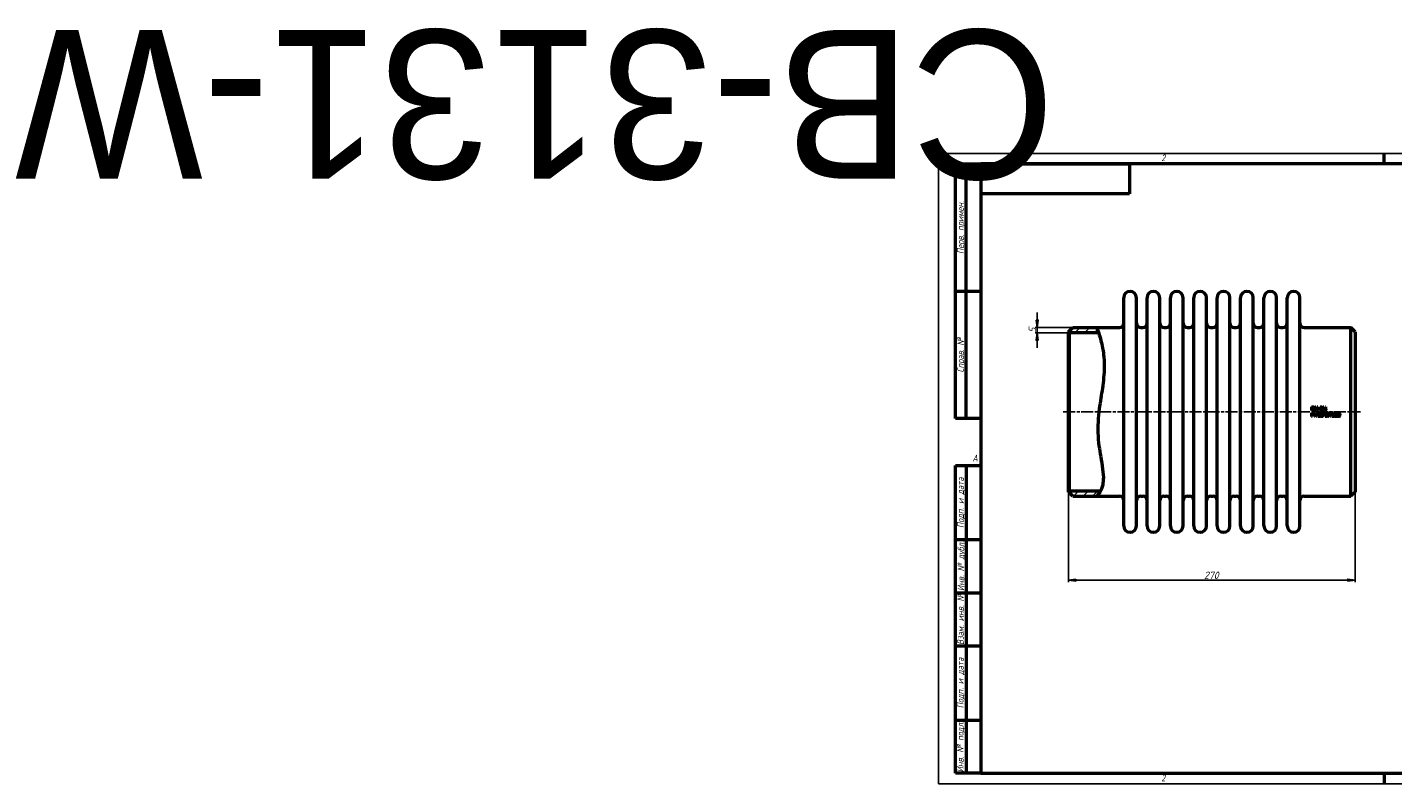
# Model space of a CAD drawing. Header units: millimetres. Extents: x -858 to 5470, y -139 to 713.
# Tile 1 of 4: x -858 to 428, y 0 to 713. Entities that reach past the tile are written whole.
import ezdxf
from ezdxf.enums import TextEntityAlignment as Align

# ---------------------------------------------------------------- set-up
doc = ezdxf.new("R2018")
doc.units = ezdxf.units.MM
doc.header["$LTSCALE"] = 2
doc.linetypes.add('CHAIN', pattern=[0.7087, 0.4724, -0.0591, 0.1181, -0.0591])
for name, color, linetype, lineweight in [('Видимый контур (ГОСТ)', 7, 'Continuous', 50), ('Кромка (ГОСТ)', 7, 'Continuous', 50), ('Обозначение (ГОСТ)', 7, 'Continuous', 25), ('Осевая линия (ГОСТ)', 7, 'Continuous', 25), ('Размер (ГОСТ)', 7, 'Continuous', 25), ('Штриховка (ГОСТ)', 7, 'Continuous', 18), ('Эскизная геометрия (ГОСТ)', 7, 'Continuous', 50)]:
    doc.layers.add(name, color=color, linetype=linetype, lineweight=lineweight)
doc.styles.add('Альтернативный текст (ГОСТ)', font='arial.ttf', dxfattribs={"width": 0.8})
doc.styles.add('Обычный текст (ГОСТ)', font='GOST Common Italic.ttf')
doc.dimstyles.new('Обычный (ГОСТ)', dxfattribs={"dimscale": 2, "dimtxt": 3.5, "dimasz": 3.5, "dimexe": 1, "dimexo": 0, "dimgap": 0.5, "dimtad": 1, "dimtxsty": 'Обычный текст (ГОСТ)', "dimblk": 'Filled-1', "dimcen": 0.09, "dimdle": 15, "dimclrd": 256, "dimclre": 256, "dimclrt": 256, "dimazin": 2, "dimtfac": 0.714286, "dimtdec": 3, "dimtmove": 0, "dimatfit": 3, "dimfxl": 1, "dimtolj": 1, "dimlwd": 25, "dimlwe": 25, "dimarcsym": 0})
pattern_1 = [(45, (0, 0), (-4.49013, 4.49013), [])]

# ---------------------------------------------------------------- blocks, each defined once
blk = doc.blocks.new('Рамки ГОСТ - Рамка')
at = {"layer": 'Кромка (ГОСТ)', "lineweight": 25}
for p, q in [((0, 0), (0, 297)), ((0, 297), (420, 297)), ((420, 297), (420, 0)), ((420, 0), (0, 0))]:
    blk.add_line(p, q, dxfattribs=at)
at = {"layer": 'Кромка (ГОСТ)'}
for p, q in [((210, 292), (210, 297)), ((415, 292), (20, 292)), ((20, 292), (20, 5)), ((415, 5), (415, 292)), ((20, 5), (415, 5)), ((210, 5), (210, 0))]:
    blk.add_line(p, q, dxfattribs=at)
at = {"layer": 'Кромка (ГОСТ)', "char_height": 3.17, "attachment_point": 1, "style": 'Альтернативный текст (ГОСТ)'}
for s, insert, width in [('\\fGOST Common|b0|i1;{\\H3.1700;2}', (105, 296.5), 5.2328), ('\\fGOST Common|b0|i1;{\\H3.1700;1}', (315.02, 296.44), 5.2327), ('\\fGOST Common|b0|i1;{\\H3.1700;A}', (16, 155), 5.1335), ('\\fGOST Common|b0|i1;{\\H3.1700;A}', (416, 148.5), 5.0704), ('\\fGOST Common|b0|i1;{\\H3.1700;2}', (104.99, 4.3), 5.2328), ('\\fGOST Common|b0|i1;{\\H3.1700;1}', (315, 4.14), 6.6287), ('\\fGOST Common|b0|i1;{\\H3.1700;Формат А3}', (370, 4.39), 25.2103)]:
    blk.add_mtext(s, dxfattribs=dict(at, insert=insert, width=width))
blk = doc.blocks.new('ГОСТ - Доп. графы 1')
at = {"layer": 'Эскизная геометрия (ГОСТ)'}
for p, q in [((-12, 0), (-12, 145)), ((-12, 145), (0, 145)), ((-7, 145), (-7, 0)), ((-12, 110), (-7, 110)), ((-7, 110), (0, 110)), ((-12, 85), (-7, 85)), ((-7, 85), (0, 85)), ((-12, 60), (-7, 60)), ((-7, 60), (0, 60)), ((-12, 25), (-7, 25)), ((-7, 25), (0, 25)), ((0, 0), (-12, 0))]:
    blk.add_line(p, q, dxfattribs=at)
at = {"layer": 'Обозначение (ГОСТ)', "char_height": 3.17, "attachment_point": 5, "rotation": 90, "style": 'Альтернативный текст (ГОСТ)'}
for s, insert, width in [('\\fGOST Common|b0|i1;{\\H3.1700;Подп. и дата}', (-9.37, 127.41), 34.7679), ('\\fGOST Common|b0|i1;{\\H3.1700;Инв. № дубл.}', (-8.95, 97.55), 24.8438), ('\\fGOST Common|b0|i1;{\\H3.1700;Взам. инв. №}', (-9.58, 72.53), 24.8669), ('\\fGOST Common|b0|i1;{\\H3.1700;Подп. и дата}', (-9.5, 42.47), 35.1486), ('\\fGOST Common|b0|i1;{\\H3.1700;Инв. № подл.}', (-9.5, 12.41), 24.9618)]:
    blk.add_mtext(s, dxfattribs=dict(at, insert=insert, width=width))
at = {"layer": 'Обозначение (ГОСТ)', "lineweight": 30, "flags": 17}
for tag, p in [('Подп._и_дата_2', (-3.53, 127.51)), ('Инв._номер_дубликата', (-3.41, 97.47)), ('Взамен_инв._номера', (-3.46, 72.53)), ('Подп._и_дата_1', (-3.42, 42.35)), ('ИНВЕНТАРНЫЙ_НОМЕР', (-3.33, 12.68))]:
    blk.add_attdef(tag, text='', height=3.17, rotation=90, dxfattribs=at).set_placement(p, align=Align.MIDDLE_CENTER)
blk = doc.blocks.new('ГОСТ - Доп. графы 2')
at = {"layer": 'Эскизная геометрия (ГОСТ)'}
for p, q in [((-12, 0), (-12, 120)), ((-12, 120), (0, 120)), ((-7, 0), (-7, 120)), ((-12, 60), (0, 60)), ((0, 0), (-12, 0))]:
    blk.add_line(p, q, dxfattribs=at)
at = {"layer": 'Обозначение (ГОСТ)', "char_height": 3.17, "attachment_point": 5, "rotation": 90, "style": 'Альтернативный текст (ГОСТ)'}
for s, insert, width in [('\\fGOST Common|b0|i1;{\\H3.1700;Перв. примен.}', (-9.19, 90.05), 60.0143), ('\\fGOST Common|b0|i1;{\\H3.1700;Справ. №}', (-9.1, 30), 59.9357)]:
    blk.add_mtext(s, dxfattribs=dict(at, insert=insert, width=width))
at = {"layer": 'Обозначение (ГОСТ)', "lineweight": 30, "flags": 17}
for tag, p in [('Первичная_применяемость', (-3.65, 90.03)), ('Справочный_номер', (-3.55, 30.02))]:
    blk.add_attdef(tag, text='', height=3.17, rotation=90, dxfattribs=at).set_placement(p, align=Align.MIDDLE_CENTER)
blk = doc.blocks.new('ГОСТ - Доп. графы 3')
at = {"layer": 'Эскизная геометрия (ГОСТ)'}
for p, q in [((0, 0), (70, 0)), ((70, 0), (70, -14)), ((70, -14), (0, -14))]:
    blk.add_line(p, q, dxfattribs=at)
at = {"layer": 'Обозначение (ГОСТ)', "lineweight": 30}
blk.add_attdef('ОБОЗНАЧЕНИЕ', text='', height=5, rotation=180, dxfattribs=at).set_placement((34.94, -6.97), align=Align.MIDDLE_CENTER)
blk = doc.blocks.new('Filled-1')
at = {"color": 0}
for p, q in [((0, 0), (-1, 0.14)), ((-1, 0.14), (-1, -0.14)), ((-1, 0), (0, 0)), ((-1, -0.14), (0, 0))]:
    blk.add_line(p, q, dxfattribs=at)
at = {"color": 0, "flags": 128}
blk.add_lwpolyline([(-1, -0.14), (0, 0), (-1, 0.14), (-1, -0.14)], dxfattribs=at)
at = {"color": 0}
blk.add_solid([(-1, -0.14), (0, 0), (-1, 0.14), (-1, -0.14)], dxfattribs=at)
blk = doc.blocks.new('*D9')
at = {"layer": 'Defpoints', "color": 0, "linetype": 'Continuous', "transparency": 16777216}
for p in [(122.5, 274.9), (392.5, 274.9), (392.5, 191.9)]:
    blk.add_point(p, dxfattribs=at)
at = {"layer": 'Размер (ГОСТ)', "linetype": 'Continuous', "lineweight": 25, "transparency": 16777216}
for p, q in [((122.5, 274.9), (122.5, 189.9)), ((392.5, 274.9), (392.5, 189.9)), ((129.5, 191.9), (385.5, 191.9))]:
    blk.add_line(p, q, dxfattribs=at)
at = {"layer": 'Размер (ГОСТ)', "linetype": 'Continuous', "lineweight": 25, "transparency": 16777216, "xscale": 7, "yscale": 7, "zscale": 7, "rotation": 180}
blk.add_blockref('Filled-1', (122.5, 191.9), dxfattribs=at)
at = {"layer": 'Размер (ГОСТ)', "linetype": 'Continuous', "lineweight": 25, "transparency": 16777216, "xscale": 7, "yscale": 7, "zscale": 7}
blk.add_blockref('Filled-1', (392.5, 191.9), dxfattribs=at)
at = {"layer": 'Размер (ГОСТ)', "linetype": 'Continuous', "lineweight": 25, "transparency": 16777216, "insert": (250.1, 199.9), "char_height": 7, "attachment_point": 1, "style": 'Обычный текст (ГОСТ)'}
blk.add_mtext('\\A1;270', dxfattribs=at)
blk = doc.blocks.new('*D11')
at = {"layer": 'Defpoints', "color": 0, "linetype": 'Continuous', "transparency": 16777216}
for p in [(93, 429.9), (123, 424.9), (126.5, 429.9)]:
    blk.add_point(p, dxfattribs=at)
at = {"layer": 'Размер (ГОСТ)', "linetype": 'Continuous', "lineweight": 25, "transparency": 16777216}
for p, q in [((93, 436.9), (93, 443.9)), ((126.5, 429.9), (91, 429.9)), ((123, 424.9), (91, 424.9)), ((93, 424.9), (93, 429.9)), ((93, 417.9), (93, 410.9))]:
    blk.add_line(p, q, dxfattribs=at)
at = {"layer": 'Размер (ГОСТ)', "linetype": 'Continuous', "lineweight": 25, "transparency": 16777216, "xscale": 7, "yscale": 7, "zscale": 7}
for p, rotation in [((93, 429.9), 270), ((93, 424.9), 90)]:
    blk.add_blockref('Filled-1', p, dxfattribs=dict(at, rotation=rotation))
at = {"layer": 'Размер (ГОСТ)', "linetype": 'Continuous', "lineweight": 25, "transparency": 16777216, "insert": (85, 424.9), "char_height": 7, "attachment_point": 1, "rotation": 90, "style": 'Обычный текст (ГОСТ)'}
blk.add_mtext('\\A1;5', dxfattribs=at)

msp = doc.modelspace()

# ---------------------------------------------------------------- hatches: boundary and pattern name
at = {"layer": 'Штриховка (ГОСТ)'}
h = msp.add_hatch(dxfattribs=at)
h.set_pattern_fill('ANSI31', color=256, scale=50.8, style=0)
h.set_pattern_definition(pattern_1)
edge = h.paths.add_edge_path()
edge.add_spline(control_points=[(148.966, 429.885), (149.271, 429.181), (149.725, 428.135), (150.848, 424.884)], knot_values=[0, 0, 0, 0, 2.86181991, 2.86181991, 2.86181991, 2.86181991], degree=3, periodic=0)
edge.add_line((150.848, 424.884), (150.847, 424.885))
edge.add_line((150.847, 424.885), (123.002, 424.885))
edge.add_line((123.002, 424.885), (123.002, 426.385))
edge.add_line((123.002, 426.385), (126.502, 429.885))
edge.add_line((126.502, 429.885), (148.966, 429.885))
h = msp.add_hatch(dxfattribs=at)
h.set_pattern_fill('ANSI31', color=256, scale=50.8, style=0)
h.set_pattern_definition(pattern_1)
edge = h.paths.add_edge_path()
edge.add_line((126.502, 270.885), (123.002, 274.385))
edge.add_line((123.002, 274.385), (123.002, 275.885))
edge.add_line((123.002, 275.885), (152.664, 275.885))
edge.add_line((152.664, 275.885), (152.665, 275.883))
edge.add_spline(control_points=[(152.665, 275.883), (152.067, 274.743), (151.448, 273.833), (149.984, 271.893), (149.373, 271.289), (148.966, 270.885)], knot_values=[17.22818344, 17.22818344, 17.22818344, 17.22818344, 17.91517856, 17.91517856, 19.09136396, 19.09136396, 19.09136396, 19.09136396], degree=3, periodic=0)
edge.add_line((148.966, 270.885), (126.502, 270.885))

# ---------------------------------------------------------------- linework, layer by layer
at = {"layer": 'Видимый контур (ГОСТ)'}
for p, q in [((174.502, 242.885), (174.502, 457.885)), ((186.502, 242.885), (186.502, 457.885)), ((196.502, 242.885), (196.502, 457.885)), ((208.502, 242.885), (208.502, 457.885)), ((218.502, 242.885), (218.502, 457.885)), ((230.502, 242.885), (230.502, 457.885)), ((240.502, 242.885), (240.502, 457.885)), ((252.502, 242.885), (252.502, 457.885)), ((262.502, 242.885), (262.502, 457.885)), ((274.502, 242.885), (274.502, 457.885)), ((284.502, 242.885), (284.502, 457.885)), ((296.502, 242.885), (296.502, 457.885)), ((306.502, 242.885), (306.502, 457.885)), ((318.502, 242.885), (318.502, 457.885)), ((328.502, 242.885), (328.502, 457.885)), ((340.502, 242.885), (340.502, 457.885)), ((122.502, 425.885), (123.002, 426.385)), ((122.502, 274.885), (122.502, 425.885)), ((123.002, 426.385), (126.502, 429.885)), ((123.002, 426.385), (123.002, 274.385)), ((150.847, 424.885), (123.002, 424.885)), ((126.502, 429.885), (148.966, 429.885)), ((148.966, 429.885), (170.502, 429.885)), ((190.502, 429.885), (192.502, 429.885)), ((212.502, 429.885), (214.502, 429.885)), ((234.502, 429.885), (236.502, 429.885)), ((256.502, 429.885), (258.502, 429.885)), ((278.502, 429.885), (280.502, 429.885)), ((300.502, 429.885), (302.502, 429.885)), ((322.502, 429.885), (324.502, 429.885)), ((344.502, 429.885), (388.502, 429.885)), ((388.502, 270.885), (388.502, 429.885)), ((392.502, 425.885), (388.502, 429.885)), ((392.502, 425.885), (392.502, 274.885)), ((351.535, 355.279), (352.332, 355.279)), ((351.535, 355.279), (351.535, 351.779)), ((352.341, 351.779), (351.535, 351.779)), ((351.535, 349.516), (351.535, 346.016)), ((351.535, 349.516), (352.414, 349.516)), ((352.355, 354.876), (352, 354.876)), ((352, 352.182), (352, 354.876)), ((352, 352.182), (352.355, 352.182)), ((352, 347.718), (352, 349.114)), ((352.386, 349.114), (352, 349.114)), ((352, 347.718), (352.318, 347.718)), ((352, 346.016), (352, 347.321)), ((352.394, 347.321), (352, 347.321)), ((354.19, 349.516), (354.851, 349.516)), ((354.19, 349.516), (354.19, 346.016)), ((354.624, 346.016), (354.624, 349.034)), ((354.624, 349.034), (356.172, 346.016)), ((354.8, 355.279), (354.8, 351.779)), ((354.8, 355.279), (355.461, 355.279)), ((355.234, 351.779), (354.8, 351.779)), ((356.26, 346.745), (354.851, 349.516)), ((355.234, 354.797), (356.782, 351.779)), ((355.234, 351.779), (355.234, 354.797)), ((356.87, 352.508), (355.461, 355.279)), ((356.26, 349.516), (356.26, 346.745)), ((356.26, 349.516), (356.694, 349.516)), ((356.694, 346.016), (356.694, 349.516)), ((357.304, 351.779), (356.782, 351.779)), ((356.87, 355.279), (357.304, 355.279)), ((356.87, 355.279), (356.87, 352.508)), ((357.304, 351.779), (357.304, 355.279)), ((357.579, 349.04), (357.579, 348.719)), ((358.215, 348.719), (357.579, 348.719)), ((358.104, 352.448), (358.666, 352.448)), ((358.104, 352.448), (358.104, 351.779)), ((358.666, 351.779), (358.104, 351.779)), ((358.215, 348.719), (358.215, 346.374)), ((358.302, 349.528), (358.666, 349.528)), ((358.666, 351.779), (358.666, 352.448)), ((358.666, 346.374), (358.666, 349.528)), ((359.471, 355.279), (360.373, 355.279)), ((359.471, 355.279), (359.471, 351.779)), ((359.936, 351.779), (359.471, 351.779)), ((360.399, 354.876), (359.936, 354.876)), ((359.936, 353.56), (359.936, 354.876)), ((359.936, 353.56), (360.345, 353.56)), ((360.469, 353.172), (359.936, 353.172)), ((359.936, 351.779), (359.936, 353.172)), ((360.469, 353.172), (361.576, 351.779)), ((362.18, 351.779), (360.935, 353.302)), ((362.18, 351.779), (361.576, 351.779)), ((361.839, 349.082), (361.82, 349.082)), ((361.839, 349.082), (361.839, 349.533)), ((362.415, 355.279), (362.415, 353.095)), ((362.415, 355.279), (362.88, 355.279)), ((362.88, 353.095), (362.88, 355.279)), ((364.159, 349.516), (364.159, 346.016)), ((364.159, 349.516), (364.956, 349.516)), ((364.483, 355.279), (364.948, 355.279)), ((364.483, 355.279), (364.483, 353.084)), ((364.625, 346.419), (364.625, 349.114)), ((364.979, 349.114), (364.625, 349.114)), ((364.948, 353.095), (364.948, 355.279)), ((367.424, 349.516), (368.085, 349.516)), ((367.424, 349.516), (367.424, 346.016)), ((367.858, 346.016), (367.858, 349.034)), ((367.858, 349.034), (369.407, 346.016)), ((369.495, 346.745), (368.085, 349.516)), ((369.495, 349.516), (369.495, 346.745)), ((369.495, 349.516), (369.929, 349.516)), ((369.929, 346.016), (369.929, 349.516)), ((370.813, 349.04), (370.813, 348.719)), ((371.449, 348.719), (370.813, 348.719)), ((371.449, 348.719), (371.449, 346.374)), ((371.537, 349.528), (371.9, 349.528)), ((371.9, 346.374), (371.9, 349.528)), ((373.346, 349.516), (373.346, 347.712)), ((373.346, 349.516), (375.266, 349.516)), ((375.266, 349.105), (373.797, 349.105)), ((373.797, 348.172), (373.797, 349.105)), ((375.266, 349.105), (375.266, 349.516)), ((352, 346.016), (351.535, 346.016)), ((354.624, 346.016), (354.19, 346.016)), ((356.694, 346.016), (356.172, 346.016)), ((357.579, 346.374), (357.579, 346.016)), ((357.579, 346.374), (358.215, 346.374)), ((359.287, 346.016), (357.579, 346.016)), ((358.666, 346.374), (359.287, 346.374)), ((359.287, 346.016), (359.287, 346.374)), ((364.965, 346.016), (364.159, 346.016)), ((364.625, 346.419), (364.979, 346.419)), ((367.858, 346.016), (367.424, 346.016)), ((369.929, 346.016), (369.407, 346.016)), ((370.813, 346.374), (370.813, 346.016)), ((370.813, 346.374), (371.449, 346.374)), ((372.521, 346.016), (370.813, 346.016)), ((371.9, 346.374), (372.521, 346.374)), ((372.521, 346.016), (372.521, 346.374)), ((373.202, 346.637), (373.236, 346.637)), ((373.202, 346.637), (373.202, 346.141)), ((122.502, 274.885), (123.002, 274.385)), ((123.002, 275.885), (152.664, 275.885)), ((126.502, 270.885), (123.002, 274.385)), ((126.502, 270.885), (148.966, 270.885)), ((148.966, 270.885), (170.502, 270.885)), ((190.502, 270.885), (192.502, 270.885)), ((212.502, 270.885), (214.502, 270.885)), ((234.502, 270.885), (236.502, 270.885)), ((256.502, 270.885), (258.502, 270.885)), ((278.502, 270.885), (280.502, 270.885)), ((300.502, 270.885), (302.502, 270.885)), ((322.502, 270.885), (324.502, 270.885)), ((344.502, 270.885), (388.502, 270.885)), ((392.502, 274.885), (388.502, 270.885))]:
    msp.add_line(p, q, dxfattribs=at)
for centre, radius, start, end in [((180.502, 457.885), 6, 0, 180), ((202.502, 457.885), 6, 0, 180), ((224.502, 457.885), 6, 0, 180), ((246.502, 457.885), 6, 0, 180), ((268.502, 457.885), 6, 0, 180), ((290.502, 457.885), 6, 0, 180), ((312.502, 457.885), 6, 0, 180), ((334.502, 457.885), 6, 0, 180), ((170.502, 433.885), 4, 270, 0), ((190.502, 433.885), 4, 180, 270), ((192.502, 433.885), 4, 270, 0), ((212.502, 433.885), 4, 180, 270), ((214.502, 433.885), 4, 270, 0), ((234.502, 433.885), 4, 180, 270), ((236.502, 433.885), 4, 270, 0), ((256.502, 433.885), 4, 180, 270), ((258.502, 433.885), 4, 270, 0), ((278.502, 433.885), 4, 180, 270), ((280.502, 433.885), 4, 270, 0), ((300.502, 433.885), 4, 180, 270), ((302.502, 433.885), 4, 270, 0), ((322.502, 433.885), 4, 180, 270), ((324.502, 433.885), 4, 270, 0), ((344.502, 433.885), 4, 180, 270), ((170.502, 266.885), 4, 0, 90), ((190.502, 266.885), 4, 90, 180), ((192.502, 266.885), 4, 0, 90), ((212.502, 266.885), 4, 90, 180), ((214.502, 266.885), 4, 0, 90), ((234.502, 266.885), 4, 90, 180), ((236.502, 266.885), 4, 0, 90), ((256.502, 266.885), 4, 90, 180), ((258.502, 266.885), 4, 0, 90), ((278.502, 266.885), 4, 90, 180), ((280.502, 266.885), 4, 0, 90), ((300.502, 266.885), 4, 90, 180), ((302.502, 266.885), 4, 0, 90), ((322.502, 266.885), 4, 90, 180), ((324.502, 266.885), 4, 0, 90), ((344.502, 266.885), 4, 90, 180), ((180.502, 242.885), 6, 180, 0), ((202.502, 242.885), 6, 180, 0), ((224.502, 242.885), 6, 180, 0), ((246.502, 242.885), 6, 180, 0), ((268.502, 242.885), 6, 180, 0), ((290.502, 242.885), 6, 180, 0), ((312.502, 242.885), 6, 180, 0), ((334.502, 242.885), 6, 180, 0)]:
    msp.add_arc(centre, radius, start, end, dxfattribs=at)
for points, knots in [([(148.966, 429.885), (148.966, 429.885), (149.754, 428.069), (152.26, 420.776), (153.996, 415.077), (155.754, 403.301), (156.443, 396.71), (155.565, 380.57), (154.615, 373.942), (153.215, 364.832), (152.682, 361.533), (151.239, 351.861), (150.083, 343.569), (150.16, 324.718), (151.337, 316.985), (153.628, 303.169), (155.228, 295.432), (155.339, 286.096), (155.13, 283.742), (153.827, 277.466), (152.157, 274.772), (149.984, 271.893), (148.966, 270.885), (148.966, 270.885)], [0, 0, 0, 0, 2.95231288, 2.95231288, 6.15115442, 6.15115442, 8.12035639, 8.12035639, 9.59425205, 9.59425205, 10.41478323, 10.41478323, 11.9817929, 11.9817929, 13.51999933, 13.51999933, 15.53203054, 15.53203054, 16.32627145, 16.32627145, 17.91517856, 17.91517856, 19.09136396, 19.09136396, 19.09136396, 19.09136396]), ([(352.318, 347.718), (352.477, 347.718), (352.642, 347.729), (352.808, 347.772), (352.869, 347.79), (352.983, 347.855), (353.026, 347.888), (353.064, 347.928)], [0, 0, 0, 0, 0.0478074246, 0.0478074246, 0.0594835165, 0.0594835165, 0.0679370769, 0.0679370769, 0.0679370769, 0.0679370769]), ([(352.332, 355.279), (352.6, 355.279), (352.886, 355.263), (353.21, 355.178), (353.408, 355.118), (353.586, 355.001)], [0, 0, 0, 0, 0.080313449, 0.080313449, 0.119064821, 0.119064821, 0.119064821, 0.119064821]), ([(353.58, 352.06), (353.415, 351.956), (353.237, 351.878), (352.937, 351.814), (352.73, 351.779), (352.341, 351.779)], [0, 0, 0, 0, 0.0584729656, 0.0584729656, 0.092063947, 0.092063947, 0.092063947, 0.092063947]), ([(353.279, 354.666), (353.159, 354.737), (353.031, 354.79), (352.806, 354.845), (352.643, 354.876), (352.355, 354.876)], [0, 0, 0, 0, 0.0419318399, 0.0419318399, 0.0695406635, 0.0695406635, 0.0695406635, 0.0695406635]), ([(352.355, 352.182), (352.534, 352.182), (352.723, 352.194), (352.937, 352.24), (353.021, 352.259), (353.192, 352.333), (353.259, 352.37), (353.322, 352.414)], [0, 0, 0, 0, 0.0536523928, 0.0536523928, 0.065761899, 0.065761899, 0.0743504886, 0.0743504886, 0.0743504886, 0.0743504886]), ([(353.01, 348.98), (352.939, 349.027), (352.861, 349.059), (352.647, 349.109), (352.486, 349.114), (352.386, 349.114)], [0, 0, 0, 0, 0.0254286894, 0.0254286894, 0.0660591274, 0.0660591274, 0.0660591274, 0.0660591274]), ([(353.441, 347.684), (353.326, 347.571), (353.193, 347.485), (352.939, 347.383), (352.748, 347.321), (352.394, 347.321)], [0, 0, 0, 0, 0.0483749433, 0.0483749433, 0.0821663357, 0.0821663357, 0.0821663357, 0.0821663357]), ([(352.414, 349.516), (352.587, 349.516), (352.776, 349.505), (353.042, 349.442), (353.187, 349.398), (353.33, 349.298)], [0, 0, 0, 0, 0.0517109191, 0.0517109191, 0.0816630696, 0.0816630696, 0.0816630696, 0.0816630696]), ([(353.262, 348.447), (353.262, 348.546), (353.249, 348.646), (353.191, 348.787), (353.164, 348.832), (353.095, 348.915), (353.055, 348.95), (353.01, 348.98)], [0, 0, 0, 0, 0.029636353, 0.029636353, 0.0457209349, 0.0457209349, 0.0620522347, 0.0620522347, 0.0620522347, 0.0620522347]), ([(353.064, 347.928), (353.126, 347.99), (353.176, 348.06), (353.238, 348.21), (353.262, 348.305), (353.262, 348.447)], [0, 0, 0, 0, 0.0262157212, 0.0262157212, 0.0485138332, 0.0485138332, 0.0485138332, 0.0485138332]), ([(353.81, 353.532), (353.81, 353.736), (353.784, 353.945), (353.67, 354.245), (353.614, 354.347), (353.467, 354.529), (353.379, 354.605), (353.279, 354.666)], [0, 0, 0, 0, 0.061253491, 0.061253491, 0.096326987, 0.096326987, 0.131416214, 0.131416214, 0.131416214, 0.131416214]), ([(353.322, 352.414), (353.435, 352.491), (353.53, 352.585), (353.692, 352.831), (353.736, 352.964), (353.797, 353.218), (353.81, 353.377), (353.81, 353.532)], [0, 0, 0, 0, 0.041000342, 0.041000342, 0.088265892, 0.088265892, 0.157206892, 0.157206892, 0.157206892, 0.157206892]), ([(353.33, 349.298), (353.437, 349.226), (353.525, 349.136), (353.659, 348.931), (353.691, 348.843), (353.737, 348.672), (353.747, 348.566), (353.747, 348.461)], [0, 0, 0, 0, 0.038502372, 0.038502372, 0.073520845, 0.073520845, 0.124593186, 0.124593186, 0.124593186, 0.124593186]), ([(353.747, 348.461), (353.747, 348.317), (353.723, 348.178), (353.65, 347.986), (353.619, 347.918), (353.536, 347.788), (353.491, 347.733), (353.441, 347.684)], [0, 0, 0, 0, 0.0431632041, 0.0431632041, 0.0616041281, 0.0616041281, 0.0772186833, 0.0772186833, 0.0772186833, 0.0772186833]), ([(354.295, 353.526), (354.295, 353.279), (354.256, 353.037), (354.106, 352.656), (354.024, 352.508), (353.827, 352.255), (353.713, 352.147), (353.58, 352.06)], [0, 0, 0, 0, 0.074099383, 0.074099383, 0.123023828, 0.123023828, 0.170881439, 0.170881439, 0.170881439, 0.170881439]), ([(353.586, 355.001), (353.755, 354.889), (353.896, 354.749), (354.082, 354.469), (354.166, 354.318), (354.275, 353.917), (354.295, 353.721), (354.295, 353.526)], [0, 0, 0, 0, 0.060907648, 0.060907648, 0.100918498, 0.100918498, 0.136165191, 0.136165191, 0.136165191, 0.136165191]), ([(357.579, 349.04), (357.729, 349.04), (357.882, 349.053), (358.088, 349.123), (358.131, 349.155), (358.185, 349.2), (358.212, 349.234), (358.254, 349.308), (358.269, 349.347), (358.292, 349.433), (358.299, 349.48), (358.302, 349.528)], [0, 0, 0, 0, 0.044881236, 0.044881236, 0.07493021, 0.07493021, 0.126954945, 0.126954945, 0.175011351, 0.175011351, 0.230632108, 0.230632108, 0.230632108, 0.230632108]), ([(359.874, 347.554), (359.874, 347.79), (359.893, 348.031), (359.97, 348.401), (360.009, 348.537), (360.115, 348.792), (360.179, 348.909), (360.257, 349.017)], [0, 0, 0, 0, 0.071117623, 0.071117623, 0.113310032, 0.113310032, 0.152913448, 0.152913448, 0.152913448, 0.152913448]), ([(360.26, 346.26), (360.17, 346.354), (360.101, 346.466), (360.004, 346.679), (359.953, 346.812), (359.885, 347.187), (359.874, 347.374), (359.874, 347.554)], [0, 0, 0, 0, 0.0390420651, 0.0390420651, 0.0703716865, 0.0703716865, 0.0983107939, 0.0983107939, 0.0983107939, 0.0983107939]), ([(360.257, 349.017), (360.358, 349.159), (360.482, 349.276), (360.72, 349.423), (360.84, 349.485), (361.145, 349.566), (361.294, 349.582), (361.442, 349.582)], [0, 0, 0, 0, 0.052252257, 0.052252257, 0.084025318, 0.084025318, 0.112178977, 0.112178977, 0.112178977, 0.112178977]), ([(360.345, 353.56), (360.465, 353.56), (360.589, 353.57), (360.73, 353.601), (360.789, 353.615), (360.9, 353.675), (360.941, 353.705), (360.977, 353.742)], [0, 0, 0, 0, 0.0360458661, 0.0360458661, 0.0434630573, 0.0434630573, 0.0486025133, 0.0486025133, 0.0486025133, 0.0486025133]), ([(360.356, 347.67), (360.354, 347.637), (360.352, 347.604), (360.35, 347.558), (360.347, 347.518), (360.347, 347.449)], [0, 0, 0, 0, 0.0099012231, 0.0099012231, 0.0137919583, 0.0137919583, 0.0137919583, 0.0137919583]), ([(360.347, 347.449), (360.347, 347.278), (360.359, 347.084), (360.426, 346.828), (360.459, 346.747), (360.516, 346.63), (360.552, 346.572), (360.597, 346.524)], [0, 0, 0, 0, 0.051231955, 0.051231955, 0.079114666, 0.079114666, 0.107435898, 0.107435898, 0.107435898, 0.107435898]), ([(361.38, 349.176), (361.246, 349.176), (361.115, 349.155), (360.886, 349.061), (360.793, 348.999), (360.635, 348.844), (360.561, 348.744), (360.415, 348.421), (360.374, 348.21), (360.356, 348.007)], [0, 0, 0, 0, 0.040063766, 0.040063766, 0.074134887, 0.074134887, 0.106568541, 0.106568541, 0.150311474, 0.150311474, 0.150311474, 0.150311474]), ([(360.356, 348.007), (360.461, 348.081), (360.574, 348.142), (360.757, 348.209), (360.887, 348.251), (361.085, 348.251)], [0, 0, 0, 0, 0.0385067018, 0.0385067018, 0.0585639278, 0.0585639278, 0.0585639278, 0.0585639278]), ([(360.98, 347.863), (360.871, 347.863), (360.765, 347.846), (360.594, 347.792), (360.488, 347.752), (360.356, 347.67)], [0, 0, 0, 0, 0.03266959, 0.03266959, 0.0539134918, 0.0539134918, 0.0539134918, 0.0539134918]), ([(360.373, 355.279), (360.534, 355.279), (360.717, 355.272), (360.907, 355.241), (360.982, 355.229), (361.141, 355.166), (361.204, 355.133), (361.264, 355.095)], [0, 0, 0, 0, 0.0481668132, 0.0481668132, 0.0574837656, 0.0574837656, 0.064036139, 0.064036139, 0.064036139, 0.064036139]), ([(360.954, 354.757), (360.889, 354.8), (360.817, 354.828), (360.684, 354.859), (360.581, 354.876), (360.399, 354.876)], [0, 0, 0, 0, 0.0233288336, 0.0233288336, 0.0411123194, 0.0411123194, 0.0411123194, 0.0411123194]), ([(361.661, 354.329), (361.661, 354.181), (361.639, 354.035), (361.559, 353.836), (361.503, 353.715), (361.321, 353.525), (361.254, 353.471), (361.104, 353.374), (361.021, 353.334), (360.935, 353.302)], [0, 0, 0, 0, 0.0443409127, 0.0443409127, 0.0643005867, 0.0643005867, 0.074082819, 0.074082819, 0.0845014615, 0.0845014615, 0.0845014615, 0.0845014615]), ([(361.176, 354.292), (361.176, 354.379), (361.163, 354.466), (361.115, 354.58), (361.094, 354.621), (361.029, 354.7), (360.994, 354.731), (360.954, 354.757)], [0, 0, 0, 0, 0.0261772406, 0.0261772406, 0.0371557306, 0.0371557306, 0.0466722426, 0.0466722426, 0.0466722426, 0.0466722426]), ([(360.977, 353.742), (361.034, 353.795), (361.078, 353.857), (361.13, 353.975), (361.147, 354.03), (361.171, 354.16), (361.176, 354.226), (361.176, 354.292)], [0, 0, 0, 0, 0.0233334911, 0.0233334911, 0.0387108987, 0.0387108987, 0.0538442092, 0.0538442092, 0.0538442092, 0.0538442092]), ([(361.428, 347.741), (361.375, 347.782), (361.317, 347.812), (361.192, 347.847), (361.093, 347.863), (360.98, 347.863)], [0, 0, 0, 0, 0.0201579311, 0.0201579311, 0.0389302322, 0.0389302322, 0.0389302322, 0.0389302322]), ([(361.085, 348.251), (361.203, 348.251), (361.328, 348.241), (361.493, 348.196), (361.605, 348.162), (361.763, 348.044)], [0, 0, 0, 0, 0.0355199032, 0.0355199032, 0.051370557, 0.051370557, 0.051370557, 0.051370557]), ([(361.264, 355.095), (361.364, 355.03), (361.449, 354.949), (361.576, 354.764), (361.606, 354.686), (361.651, 354.524), (361.661, 354.426), (361.661, 354.329)], [0, 0, 0, 0, 0.035790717, 0.035790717, 0.067452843, 0.067452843, 0.111098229, 0.111098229, 0.111098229, 0.111098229]), ([(361.82, 349.082), (361.769, 349.109), (361.701, 349.13), (361.599, 349.155), (361.511, 349.176), (361.38, 349.176)], [0, 0, 0, 0, 0.017133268, 0.017133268, 0.0266969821, 0.0266969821, 0.0266969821, 0.0266969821]), ([(361.666, 347.131), (361.666, 347.245), (361.655, 347.366), (361.603, 347.513), (361.58, 347.565), (361.51, 347.665), (361.471, 347.705), (361.428, 347.741)], [0, 0, 0, 0, 0.0341144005, 0.0341144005, 0.0466749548, 0.0466749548, 0.0572088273, 0.0572088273, 0.0572088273, 0.0572088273]), ([(361.442, 349.582), (361.515, 349.582), (361.588, 349.578), (361.697, 349.566), (361.768, 349.557), (361.839, 349.533)], [0, 0, 0, 0, 0.0217949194, 0.0217949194, 0.0326491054, 0.0326491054, 0.0326491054, 0.0326491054]), ([(361.763, 348.044), (361.857, 347.974), (361.934, 347.888), (362.052, 347.687), (362.086, 347.586), (362.132, 347.383), (362.143, 347.267), (362.143, 347.151)], [0, 0, 0, 0, 0.035264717, 0.035264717, 0.069984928, 0.069984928, 0.113452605, 0.113452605, 0.113452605, 0.113452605]), ([(362.75, 352.029), (362.654, 352.123), (362.581, 352.231), (362.484, 352.463), (362.415, 352.68), (362.415, 353.095)], [0, 0, 0, 0, 0.0401960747, 0.0401960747, 0.0752925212, 0.0752925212, 0.0752925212, 0.0752925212]), ([(363.68, 351.705), (363.499, 351.705), (363.312, 351.726), (363.077, 351.809), (363.003, 351.841), (362.863, 351.927), (362.804, 351.975), (362.75, 352.029)], [0, 0, 0, 0, 0.0542334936, 0.0542334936, 0.0748195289, 0.0748195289, 0.0927583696, 0.0927583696, 0.0927583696, 0.0927583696]), ([(362.88, 353.095), (362.88, 352.97), (362.886, 352.83), (362.915, 352.666), (362.927, 352.607), (362.974, 352.486), (362.999, 352.436), (363.031, 352.389)], [0, 0, 0, 0, 0.0376033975, 0.0376033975, 0.0496067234, 0.0496067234, 0.0588625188, 0.0588625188, 0.0588625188, 0.0588625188]), ([(363.031, 352.389), (363.073, 352.324), (363.127, 352.27), (363.272, 352.173), (363.355, 352.145), (363.502, 352.11), (363.592, 352.102), (363.68, 352.102)], [0, 0, 0, 0, 0.0232330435, 0.0232330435, 0.0525112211, 0.0525112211, 0.0931699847, 0.0931699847, 0.0931699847, 0.0931699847]), ([(363.68, 352.102), (363.811, 352.102), (363.942, 352.122), (364.102, 352.189), (364.16, 352.216), (364.263, 352.299), (364.301, 352.341), (364.332, 352.389)], [0, 0, 0, 0, 0.0394123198, 0.0394123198, 0.0519004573, 0.0519004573, 0.0615062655, 0.0615062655, 0.0615062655, 0.0615062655]), ([(364.613, 352.029), (364.512, 351.929), (364.395, 351.852), (364.158, 351.757), (363.982, 351.705), (363.68, 351.705)], [0, 0, 0, 0, 0.0427899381, 0.0427899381, 0.0763800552, 0.0763800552, 0.0763800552, 0.0763800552]), ([(364.332, 352.389), (364.391, 352.477), (364.429, 352.573), (364.462, 352.737), (364.483, 352.86), (364.483, 353.084)], [0, 0, 0, 0, 0.0316424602, 0.0316424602, 0.0500651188, 0.0500651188, 0.0500651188, 0.0500651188]), ([(364.948, 353.095), (364.948, 352.907), (364.933, 352.708), (364.868, 352.439), (364.839, 352.347), (364.74, 352.169), (364.682, 352.094), (364.613, 352.029)], [0, 0, 0, 0, 0.056396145, 0.056396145, 0.082942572, 0.082942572, 0.106421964, 0.106421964, 0.106421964, 0.106421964]), ([(364.956, 349.516), (365.225, 349.516), (365.511, 349.5), (365.835, 349.415), (366.032, 349.355), (366.21, 349.238)], [0, 0, 0, 0, 0.080475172, 0.080475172, 0.118807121, 0.118807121, 0.118807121, 0.118807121]), ([(365.904, 348.904), (365.78, 348.977), (365.648, 349.03), (365.42, 349.084), (365.26, 349.114), (364.979, 349.114)], [0, 0, 0, 0, 0.0432468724, 0.0432468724, 0.0699857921, 0.0699857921, 0.0699857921, 0.0699857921]), ([(366.434, 347.769), (366.434, 347.979), (366.407, 348.193), (366.288, 348.495), (366.232, 348.594), (366.086, 348.771), (366.001, 348.844), (365.904, 348.904)], [0, 0, 0, 0, 0.062875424, 0.062875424, 0.097213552, 0.097213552, 0.131298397, 0.131298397, 0.131298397, 0.131298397]), ([(365.946, 346.652), (366.06, 346.728), (366.155, 346.823), (366.316, 347.068), (366.359, 347.199), (366.421, 347.452), (366.434, 347.613), (366.434, 347.769)], [0, 0, 0, 0, 0.041025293, 0.041025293, 0.088035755, 0.088035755, 0.158923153, 0.158923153, 0.158923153, 0.158923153]), ([(366.919, 347.763), (366.919, 347.502), (366.876, 347.247), (366.722, 346.88), (366.643, 346.736), (366.442, 346.483), (366.331, 346.381), (366.204, 346.297)], [0, 0, 0, 0, 0.078394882, 0.078394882, 0.119612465, 0.119612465, 0.156238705, 0.156238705, 0.156238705, 0.156238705]), ([(366.21, 349.238), (366.379, 349.126), (366.52, 348.986), (366.708, 348.704), (366.792, 348.551), (366.899, 348.149), (366.919, 347.955), (366.919, 347.763)], [0, 0, 0, 0, 0.060843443, 0.060843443, 0.10159747, 0.10159747, 0.136554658, 0.136554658, 0.136554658, 0.136554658]), ([(370.813, 349.04), (370.963, 349.04), (371.116, 349.053), (371.322, 349.123), (371.365, 349.155), (371.419, 349.2), (371.447, 349.234), (371.488, 349.308), (371.503, 349.347), (371.526, 349.433), (371.533, 349.48), (371.537, 349.528)], [0, 0, 0, 0, 0.044881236, 0.044881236, 0.07493021, 0.07493021, 0.126954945, 0.126954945, 0.175011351, 0.175011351, 0.230632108, 0.230632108, 0.230632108, 0.230632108]), ([(374.038, 347.798), (373.909, 347.798), (373.781, 347.788), (373.615, 347.762), (373.464, 347.738), (373.346, 347.712)], [0, 0, 0, 0, 0.0386550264, 0.0386550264, 0.0504097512, 0.0504097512, 0.0504097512, 0.0504097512]), ([(373.797, 348.172), (373.853, 348.179), (373.909, 348.185), (373.983, 348.188), (374.045, 348.192), (374.115, 348.192)], [0, 0, 0, 0, 0.0168095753, 0.0168095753, 0.022243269, 0.022243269, 0.022243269, 0.022243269]), ([(374.611, 347.636), (374.56, 347.681), (374.502, 347.714), (374.326, 347.78), (374.182, 347.798), (374.038, 347.798)], [0, 0, 0, 0, 0.0203575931, 0.0203575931, 0.0563779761, 0.0563779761, 0.0563779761, 0.0563779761]), ([(374.115, 348.192), (374.262, 348.192), (374.426, 348.182), (374.601, 348.141), (374.668, 348.123), (374.814, 348.052), (374.872, 348.015), (374.926, 347.973)], [0, 0, 0, 0, 0.0442336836, 0.0442336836, 0.0537243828, 0.0537243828, 0.0606644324, 0.0606644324, 0.0606644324, 0.0606644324]), ([(374.81, 347.131), (374.81, 347.235), (374.798, 347.338), (374.753, 347.452), (374.733, 347.495), (374.675, 347.577), (374.645, 347.608), (374.611, 347.636)], [0, 0, 0, 0, 0.0312698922, 0.0312698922, 0.0410952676, 0.0410952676, 0.0486441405, 0.0486441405, 0.0486441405, 0.0486441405]), ([(374.926, 347.973), (375.019, 347.903), (375.096, 347.817), (375.208, 347.625), (375.236, 347.54), (375.278, 347.352), (375.286, 347.238), (375.286, 347.128)], [0, 0, 0, 0, 0.035092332, 0.035092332, 0.06671311, 0.06671311, 0.108929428, 0.108929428, 0.108929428, 0.108929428]), ([(375.732, 347.763), (375.732, 348.11), (375.759, 348.463), (375.905, 348.987), (375.983, 349.123), (376.117, 349.307), (376.202, 349.387), (376.381, 349.496), (376.465, 349.53), (376.651, 349.577), (376.752, 349.587), (376.852, 349.587)], [0, 0, 0, 0, 0.104088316, 0.104088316, 0.182719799, 0.182719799, 0.267775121, 0.267775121, 0.333313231, 0.333313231, 0.405352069, 0.405352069, 0.405352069, 0.405352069]), ([(376.852, 345.943), (376.708, 345.943), (376.564, 345.963), (376.325, 346.06), (376.232, 346.121), (376.067, 346.284), (376.002, 346.382), (375.867, 346.659), (375.816, 346.854), (375.745, 347.275), (375.732, 347.526), (375.732, 347.763)], [0, 0, 0, 0, 0.04324067, 0.04324067, 0.07727774, 0.07727774, 0.11283183, 0.11283183, 0.170117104, 0.170117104, 0.241985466, 0.241985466, 0.241985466, 0.241985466]), ([(376.33, 348.83), (376.277, 348.696), (376.249, 348.539), (376.227, 348.317), (376.208, 348.111), (376.208, 347.763)], [0, 0, 0, 0, 0.043337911, 0.043337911, 0.0669252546, 0.0669252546, 0.0669252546, 0.0669252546]), ([(376.208, 347.763), (376.208, 347.582), (376.212, 347.38), (376.235, 347.085), (376.255, 346.898), (376.327, 346.708)], [0, 0, 0, 0, 0.0544048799, 0.0544048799, 0.088717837, 0.088717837, 0.088717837, 0.088717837]), ([(376.852, 349.199), (376.775, 349.199), (376.698, 349.188), (376.584, 349.142), (376.531, 349.114), (376.446, 349.032), (376.419, 348.997), (376.37, 348.919), (376.348, 348.875), (376.33, 348.83)], [0, 0, 0, 0, 0.0229835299, 0.0229835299, 0.036979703, 0.036979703, 0.0452596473, 0.0452596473, 0.0544312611, 0.0544312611, 0.0544312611, 0.0544312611]), ([(376.852, 349.587), (376.994, 349.587), (377.135, 349.567), (377.372, 349.471), (377.466, 349.409), (377.618, 349.259), (377.688, 349.166), (377.843, 348.845), (377.896, 348.628), (377.958, 348.207), (377.969, 347.982), (377.969, 347.766)], [0, 0, 0, 0, 0.042545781, 0.042545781, 0.076740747, 0.076740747, 0.106622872, 0.106622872, 0.149549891, 0.149549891, 0.193899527, 0.193899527, 0.193899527, 0.193899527]), ([(377.365, 348.836), (377.334, 348.914), (377.292, 348.988), (377.178, 349.11), (377.124, 349.139), (377.056, 349.169), (377.019, 349.18), (376.938, 349.195), (376.895, 349.199), (376.852, 349.199)], [0, 0, 0, 0, 0.025259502, 0.025259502, 0.049889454, 0.049889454, 0.076416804, 0.076416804, 0.105850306, 0.105850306, 0.105850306, 0.105850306]), ([(377.969, 347.766), (377.969, 347.4), (377.939, 347.024), (377.782, 346.521), (377.707, 346.388), (377.561, 346.2), (377.475, 346.124), (377.298, 346.024), (377.219, 345.994), (377.043, 345.952), (376.948, 345.943), (376.852, 345.943)], [0, 0, 0, 0, 0.110054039, 0.110054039, 0.178614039, 0.178614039, 0.244763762, 0.244763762, 0.292937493, 0.292937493, 0.346948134, 0.346948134, 0.346948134, 0.346948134]), ([(377.493, 347.766), (377.493, 347.953), (377.487, 348.152), (377.458, 348.468), (377.433, 348.664), (377.365, 348.836)], [0, 0, 0, 0, 0.0560055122, 0.0560055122, 0.0951981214, 0.0951981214, 0.0951981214, 0.0951981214]), ([(377.368, 346.7), (377.418, 346.826), (377.445, 346.975), (377.478, 347.249), (377.493, 347.455), (377.493, 347.766)], [0, 0, 0, 0, 0.0408362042, 0.0408362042, 0.0832733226, 0.0832733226, 0.0832733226, 0.0832733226]), ([(361.031, 345.943), (360.884, 345.943), (360.739, 345.966), (360.556, 346.04), (360.491, 346.071), (360.36, 346.162), (360.308, 346.209), (360.26, 346.26)], [0, 0, 0, 0, 0.0442305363, 0.0442305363, 0.0592046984, 0.0592046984, 0.0711355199, 0.0711355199, 0.0711355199, 0.0711355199]), ([(360.597, 346.524), (360.649, 346.467), (360.709, 346.415), (360.824, 346.359), (360.87, 346.346), (360.945, 346.33), (360.989, 346.325), (361.034, 346.325)], [0, 0, 0, 0, 0.0231791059, 0.0231791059, 0.038477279, 0.038477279, 0.059658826, 0.059658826, 0.059658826, 0.059658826]), ([(361.814, 346.272), (361.719, 346.173), (361.61, 346.094), (361.435, 346.013), (361.363, 345.986), (361.192, 345.95), (361.112, 345.943), (361.031, 345.943)], [0, 0, 0, 0, 0.0409839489, 0.0409839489, 0.0580781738, 0.0580781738, 0.07267722, 0.07267722, 0.07267722, 0.07267722]), ([(361.034, 346.325), (361.118, 346.325), (361.201, 346.339), (361.345, 346.398), (361.404, 346.438), (361.523, 346.554), (361.564, 346.625), (361.618, 346.753), (361.636, 346.821), (361.661, 346.969), (361.666, 347.051), (361.666, 347.131)], [0, 0, 0, 0, 0.025211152, 0.025211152, 0.046833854, 0.046833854, 0.075368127, 0.075368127, 0.104358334, 0.104358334, 0.13761389, 0.13761389, 0.13761389, 0.13761389]), ([(362.143, 347.151), (362.143, 346.995), (362.12, 346.841), (362.045, 346.627), (362.01, 346.545), (361.919, 346.393), (361.87, 346.329), (361.814, 346.272)], [0, 0, 0, 0, 0.0468978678, 0.0468978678, 0.0679690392, 0.0679690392, 0.085421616, 0.085421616, 0.085421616, 0.085421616]), ([(366.204, 346.297), (366.048, 346.199), (365.879, 346.123), (365.562, 346.049), (365.34, 346.016), (364.965, 346.016)], [0, 0, 0, 0, 0.055521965, 0.055521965, 0.0977146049, 0.0977146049, 0.0977146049, 0.0977146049]), ([(364.979, 346.419), (365.158, 346.419), (365.347, 346.432), (365.562, 346.477), (365.646, 346.496), (365.817, 346.57), (365.883, 346.607), (365.946, 346.652)], [0, 0, 0, 0, 0.0536217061, 0.0536217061, 0.0658354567, 0.0658354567, 0.0744602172, 0.0744602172, 0.0744602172, 0.0744602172]), ([(374.118, 345.943), (373.951, 345.943), (373.787, 345.961), (373.495, 346.027), (373.343, 346.072), (373.202, 346.141)], [0, 0, 0, 0, 0.0498967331, 0.0498967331, 0.0897308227, 0.0897308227, 0.0897308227, 0.0897308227]), ([(373.236, 346.637), (373.277, 346.607), (373.335, 346.575), (373.43, 346.526), (373.503, 346.491), (373.613, 346.45)], [0, 0, 0, 0, 0.0155691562, 0.0155691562, 0.027315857, 0.027315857, 0.027315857, 0.027315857]), ([(373.613, 346.45), (373.695, 346.422), (373.781, 346.395), (373.9, 346.367), (373.986, 346.348), (374.126, 346.348)], [0, 0, 0, 0, 0.0259452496, 0.0259452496, 0.036700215, 0.036700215, 0.036700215, 0.036700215]), ([(374.977, 346.286), (374.889, 346.191), (374.784, 346.117), (374.567, 346.012), (374.479, 345.987), (374.315, 345.952), (374.216, 345.943), (374.118, 345.943)], [0, 0, 0, 0, 0.038986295, 0.038986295, 0.072277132, 0.072277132, 0.119546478, 0.119546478, 0.119546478, 0.119546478]), ([(374.126, 346.348), (374.221, 346.348), (374.313, 346.365), (374.424, 346.408), (374.472, 346.427), (374.565, 346.493), (374.6, 346.525), (374.631, 346.561)], [0, 0, 0, 0, 0.0284268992, 0.0284268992, 0.0359201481, 0.0359201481, 0.0413614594, 0.0413614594, 0.0413614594, 0.0413614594]), ([(374.631, 346.561), (374.69, 346.631), (374.733, 346.71), (374.782, 346.856), (374.81, 346.961), (374.81, 347.131)], [0, 0, 0, 0, 0.027442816, 0.027442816, 0.0460480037, 0.0460480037, 0.0460480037, 0.0460480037]), ([(375.286, 347.128), (375.286, 346.98), (375.266, 346.835), (375.196, 346.631), (375.164, 346.554), (375.078, 346.407), (375.031, 346.344), (374.977, 346.286)], [0, 0, 0, 0, 0.0443399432, 0.0443399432, 0.064657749, 0.064657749, 0.0820416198, 0.0820416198, 0.0820416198, 0.0820416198]), ([(376.327, 346.708), (376.357, 346.628), (376.399, 346.552), (376.516, 346.424), (376.572, 346.394), (376.638, 346.363), (376.676, 346.351), (376.761, 346.335), (376.807, 346.331), (376.852, 346.331)], [0, 0, 0, 0, 0.025722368, 0.025722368, 0.052041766, 0.052041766, 0.08588032, 0.08588032, 0.123725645, 0.123725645, 0.123725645, 0.123725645]), ([(376.852, 346.331), (376.928, 346.331), (377.004, 346.342), (377.119, 346.388), (377.171, 346.417), (377.254, 346.498), (377.281, 346.533), (377.33, 346.611), (377.351, 346.655), (377.368, 346.7)], [0, 0, 0, 0, 0.0227736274, 0.0227736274, 0.037070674, 0.037070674, 0.0457453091, 0.0457453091, 0.0552655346, 0.0552655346, 0.0552655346, 0.0552655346])]:
    msp.add_open_spline(points, degree=3, knots=knots, dxfattribs=at)
at = {"layer": 'Осевая линия (ГОСТ)', "linetype": 'CHAIN', "ltscale": 11.993792}
msp.add_line((117.502, 350.385), (397.502, 350.385), dxfattribs=at)

# ---------------------------------------------------------------- block references
ref = msp.add_blockref('ГОСТ - Доп. графы 3', (40, 584), dxfattribs=dict(xscale=2, yscale=2, zscale=2))
lines = msp.add_mtext('CB-3131-W', dxfattribs={"layer": 'Обозначение (ГОСТ)', "insert": (109.884, 570.065), "char_height": 140.2497, "attachment_point": 1, "rotation": 180})
ref.add_attrib('ОБОЗНАЧЕНИЕ', '', (109.884, 570.065)).embed_mtext(lines)
at = {"xscale": 2, "yscale": 2, "zscale": 2}
for name, p in [('Рамки ГОСТ - Рамка', (0, 0)), ('ГОСТ - Доп. графы 2', (40, 344)), ('ГОСТ - Доп. графы 1', (40, 10))]:
    msp.add_blockref(name, p, dxfattribs=at)

# ---------------------------------------------------------------- dimensions: what is measured, and where the dimension line sits
at = {"layer": 'Размер (ГОСТ)', "linetype": 'Continuous', "lineweight": 25}
for base, p1, p2, angle, override, picture, middle in [((93.002, 429.885), (123.002, 424.885), (126.502, 429.885), 90, {"dimgap": 0.5, "dimdec": 2, "dimtol": 0, "dimlim": 0, "dimtp": 0, "dimtm": 0, "dimtdec": 3, "dimtofl": 1, "dimatfit": 1}, '*D11', (93.002, 427.385)), ((392.502, 191.852), (122.502, 274.885), (392.502, 274.885), 180, {"dimgap": 0.5, "dimdec": 2, "dimtol": 0, "dimlim": 0, "dimtp": 0, "dimtm": 0, "dimtdec": 3, "dimtofl": 0, "dimatfit": 1}, '*D9', (257.502, 191.852))]:
    dim = msp.add_linear_dim(base=base, p1=p1, p2=p2, angle=angle, dimstyle='Обычный (ГОСТ)', override=override, dxfattribs=at)
    dim.commit()
    dim.dimension.update_dxf_attribs({"geometry": picture, "text_midpoint": middle, "dimtype": 160})

doc.saveas('drawing.dxf')
